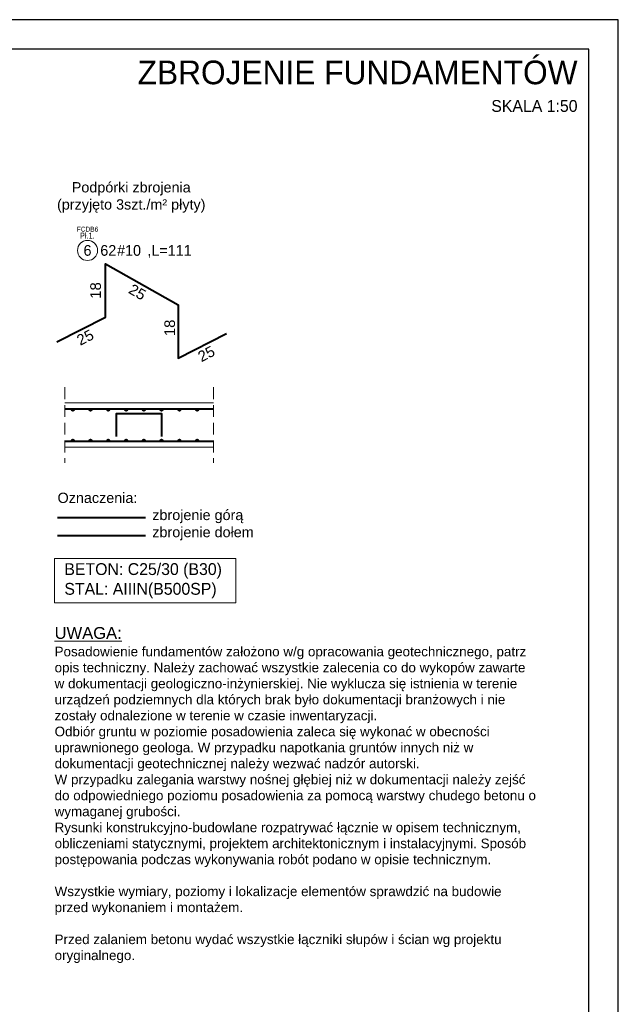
# Model space of a CAD drawing. Header units: millimetres. Extents: x 219841 to 236232, y -126388 to -112129.
# Tile 30 of 30: x 234887 to 235392, y -112960 to -112129. Entities that reach past the tile are written whole.
import ezdxf
from ezdxf.enums import TextEntityAlignment as Align
from ezdxf.lldxf.tags import DXFTag

# ---------------------------------------------------------------- set-up
doc = ezdxf.new("R2010")
doc.units = ezdxf.units.MM
doc.linetypes.add('DASHED', pattern=[0.75, 0.5, -0.25])
for name, color, linetype, lineweight in [('A-WIDOKOWA', 7, 'Continuous', 25), ('opisy', 51, 'Continuous', 13), ('pomocnicza', 191, 'Continuous', 18), ('Pret-Opis', 140, 'Continuous', 5), ('tekst', 31, 'Continuous', 9), ('WYMIARY', 77, 'Continuous', 9), ('Zbrojenie dołem', 1, 'Continuous', 40), ('Zbrojenie górą', 161, 'DASHEDX2', 40)]:
    doc.layers.add(name, color=color, linetype=linetype, lineweight=lineweight)
doc.styles.add('Arial', font='GOTHIC.TTF')
doc.styles.add('ROMANS', font='GOTHIC.TTF')
doc.styles.add('SIMPLEX', font='GOTHIC.TTF')
doc.styles.get("Standard").update_dxf_attribs({"font": 'GOTHIC.TTF'})
tags = doc.linetypes.add('DASHEDX2', pattern=[38.1, 25.4, -12.7]).pattern_tags.tags
tags[6:7] = [DXFTag(74, 4), DXFTag(75, 0), DXFTag(340, '0'), DXFTag(46, 1.0), DXFTag(50, 0.0), DXFTag(44, 0.0), DXFTag(45, 0.0)]
tags[4:5] = [DXFTag(74, 4), DXFTag(75, 0), DXFTag(340, '0'), DXFTag(46, 1.0), DXFTag(50, 0.0), DXFTag(44, 0.0), DXFTag(45, 0.0)]

# ---------------------------------------------------------------- blocks, each defined once
blk = doc.blocks.new('MF_CAD_SZCZEGOLY_OPIS_PRETA_1P_v2')
at = {"color": 7}
blk.add_circle((-6.59, 0), 6.59, dxfattribs=at)
at = {"color": 0, "style": 'ROMANS', "width": 0.8, "flags": 4}
blk.add_attdef('ILOSC_PRETOW', text='', height=7, dxfattribs=at).set_placement((8.8, 0), align=Align.MIDDLE_RIGHT)
blk.add_attdef('NUMER_PRETA', text='', height=7, dxfattribs=at).set_placement((-6.59, 0), align=Align.MIDDLE_CENTER)
blk.add_attdef('SREDNICA_PRETA', text='', height=7, dxfattribs=at).set_placement((9.31, 0), align=Align.MIDDLE_LEFT)
blk.add_attdef('DLUGOSC_PRETA', text='', height=7, dxfattribs=at).set_placement((26.9, 3.5), align=Align.TOP_LEFT)
at = {"layer": 'Defpoints', "color": 30, "style": 'ROMANS', "width": 0.8, "flags": 4}
blk.add_attdef('IDENTYFIKATOR', text='', height=3.2, dxfattribs=at).set_placement((-6.59, 13.92), align=Align.MIDDLE_CENTER)
blk.add_attdef('POZYCJA', text='', height=4, dxfattribs=at).set_placement((-6.7, 7.69), align=Align.CENTER)

msp = doc.modelspace()

# ---------------------------------------------------------------- hatches: boundary and pattern name
at = {"layer": 'Zbrojenie dołem'}
h = msp.add_hatch(color=256, dxfattribs=at)
h.dxf.hatch_style = 1
edge = h.paths.add_edge_path()
edge.add_ellipse((234931.86, -112458.09), major_axis=(0.8, 0), ratio=1, start_angle=0, end_angle=360)
h = msp.add_hatch(color=256, dxfattribs=at)
h.dxf.hatch_style = 1
edge = h.paths.add_edge_path()
edge.add_ellipse((234946.86, -112458.09), major_axis=(0.8, 0), ratio=1, start_angle=0, end_angle=360)
h = msp.add_hatch(color=256, dxfattribs=at)
h.dxf.hatch_style = 1
edge = h.paths.add_edge_path()
edge.add_ellipse((234961.86, -112458.09), major_axis=(0.8, 0), ratio=1, start_angle=0, end_angle=360)
h = msp.add_hatch(color=256, dxfattribs=at)
h.dxf.hatch_style = 1
edge = h.paths.add_edge_path()
edge.add_ellipse((234976.86, -112458.09), major_axis=(0.8, 0), ratio=1, start_angle=0, end_angle=360)
h = msp.add_hatch(color=256, dxfattribs=at)
h.dxf.hatch_style = 1
edge = h.paths.add_edge_path()
edge.add_ellipse((234991.86, -112458.09), major_axis=(0.8, 0), ratio=1, start_angle=0, end_angle=360)
h = msp.add_hatch(color=256, dxfattribs=at)
h.dxf.hatch_style = 1
edge = h.paths.add_edge_path()
edge.add_ellipse((235006.86, -112458.09), major_axis=(0.8, 0), ratio=1, start_angle=0, end_angle=360)
h = msp.add_hatch(color=256, dxfattribs=at)
h.dxf.hatch_style = 1
edge = h.paths.add_edge_path()
edge.add_ellipse((235021.86, -112458.09), major_axis=(0.8, 0), ratio=1, start_angle=0, end_angle=360)
h = msp.add_hatch(color=256, dxfattribs=at)
h.dxf.hatch_style = 1
edge = h.paths.add_edge_path()
edge.add_ellipse((235036.86, -112458.09), major_axis=(0.8, 0), ratio=1, start_angle=0, end_angle=360)
h = msp.add_hatch(color=256, dxfattribs=at)
h.dxf.hatch_style = 1
edge = h.paths.add_edge_path()
edge.add_ellipse((234931.86, -112483.99), major_axis=(0.8, 0), ratio=1, start_angle=0, end_angle=360, ccw=False)
h = msp.add_hatch(color=256, dxfattribs=at)
h.dxf.hatch_style = 1
edge = h.paths.add_edge_path()
edge.add_ellipse((234946.86, -112483.99), major_axis=(0.8, 0), ratio=1, start_angle=0, end_angle=360, ccw=False)
h = msp.add_hatch(color=256, dxfattribs=at)
h.dxf.hatch_style = 1
edge = h.paths.add_edge_path()
edge.add_ellipse((234961.86, -112483.99), major_axis=(0.8, 0), ratio=1, start_angle=0, end_angle=360, ccw=False)
h = msp.add_hatch(color=256, dxfattribs=at)
h.dxf.hatch_style = 1
edge = h.paths.add_edge_path()
edge.add_ellipse((234976.86, -112483.99), major_axis=(0.8, 0), ratio=1, start_angle=0, end_angle=360, ccw=False)
h = msp.add_hatch(color=256, dxfattribs=at)
h.dxf.hatch_style = 1
edge = h.paths.add_edge_path()
edge.add_ellipse((234991.86, -112483.99), major_axis=(0.8, 0), ratio=1, start_angle=0, end_angle=360, ccw=False)
h = msp.add_hatch(color=256, dxfattribs=at)
h.dxf.hatch_style = 1
edge = h.paths.add_edge_path()
edge.add_ellipse((235006.86, -112483.99), major_axis=(0.8, 0), ratio=1, start_angle=0, end_angle=360, ccw=False)
h = msp.add_hatch(color=256, dxfattribs=at)
h.dxf.hatch_style = 1
edge = h.paths.add_edge_path()
edge.add_ellipse((235021.86, -112483.99), major_axis=(0.8, 0), ratio=1, start_angle=0, end_angle=360, ccw=False)
h = msp.add_hatch(color=256, dxfattribs=at)
h.dxf.hatch_style = 1
edge = h.paths.add_edge_path()
edge.add_ellipse((235036.86, -112483.99), major_axis=(0.8, 0), ratio=1, start_angle=0, end_angle=360, ccw=False)

# ---------------------------------------------------------------- linework, layer by layer
at = {"layer": 'A-WIDOKOWA'}
msp.add_lwpolyline([(233317.48, -113588.6), (235367.48, -113588.6), (235367.48, -112153.6), (233317.48, -112153.6)], close=True, dxfattribs=at)
at = {"layer": 'Defpoints'}
msp.add_lwpolyline([(233292.48, -113613.6), (235392.48, -113613.6), (235392.48, -112128.6), (233292.48, -112128.6)], close=True, dxfattribs=at)
at = {"layer": 'opisy'}
for p, q in [((234925.13, -112452.29), (235050.71, -112452.29)), ((234925.13, -112489.79), (235050.71, -112489.79))]:
    msp.add_line(p, q, dxfattribs=at)
at = {"layer": 'pomocnicza', "color": 1, "linetype": 'DASHED', "ltscale": 20}
for p, q in [((234925.13, -112439.13), (234925.13, -112502.95)), ((235050.71, -112439.13), (235050.71, -112502.95))]:
    msp.add_line(p, q, dxfattribs=at)
at = {"layer": 'tekst', "ltscale": 70}
msp.add_lwpolyline([(234916.52, -112621.28), (235069.67, -112621.28), (235069.67, -112583.83), (234916.52, -112583.83)], close=True, dxfattribs=at)
at = {"layer": 'Zbrojenie dołem'}
for p, q in [((234925.13, -112457.29), (235050.71, -112457.29)), ((234925.13, -112484.79), (235050.71, -112484.79)), ((234919, -112564.27, 11.7), (234993.18, -112564.27, 11.7))]:
    msp.add_line(p, q, dxfattribs=at)
for points in [[(234918.45, -112400.72), (234959.49, -112379.91), (234959.49, -112334.83), (235020.75, -112369.51), (235020.75, -112414.59), (235061.79, -112393.79)], [(234968.68, -112480.75), (234968.68, -112461.25), (235006.83, -112461.25), (235006.83, -112480.75)]]:
    msp.add_lwpolyline(points, dxfattribs=at)
for centre in [(234931.86, -112458.09), (234946.86, -112458.09), (234961.86, -112458.09), (234976.86, -112458.09), (234991.86, -112458.09), (235006.86, -112458.09), (235021.86, -112458.09), (235036.86, -112458.09), (234931.86, -112483.99), (234946.86, -112483.99), (234961.86, -112483.99), (234976.86, -112483.99), (234991.86, -112483.99), (235006.86, -112483.99), (235021.86, -112483.99), (235036.86, -112483.99)]:
    msp.add_circle(centre, 0.8, dxfattribs=at)
at = {"layer": 'Zbrojenie górą'}
msp.add_line((234919, -112549.2, 11.7), (234993.18, -112549.2, 11.7), dxfattribs=at)

# ---------------------------------------------------------------- block references
at = {"layer": 'Pret-Opis', "color": 140}
ref = msp.add_blockref('MF_CAD_SZCZEGOLY_OPIS_PRETA_1P_v2', (234952.83, -112323.51), dxfattribs=dict(at, xscale=1.289999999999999, yscale=1.289999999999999, zscale=1.289999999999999))
ref.add_attrib('NUMER_PRETA', '6', dxfattribs={"layer": '0', "color": 0, "height": 9.03, "style": 'Arial'}).set_placement((234944.33, -112323.51), align=Align.MIDDLE_CENTER)
ref.add_attrib('SREDNICA_PRETA', '#10', dxfattribs={"layer": '0', "color": 0, "height": 9.03, "style": 'Arial'}).set_placement((234969.31, -112323.51), align=Align.MIDDLE_LEFT)
ref.add_attrib('ILOSC_PRETOW', '62', dxfattribs={"layer": '0', "color": 0, "height": 9.03, "style": 'Arial'}).set_placement((234968.55, -112323.51), align=Align.MIDDLE_RIGHT)
ref.add_attrib('DLUGOSC_PRETA', ',L=111', dxfattribs={"layer": '0', "color": 0, "height": 9.03, "style": 'Arial'}).set_placement((234994.92, -112318.99), align=Align.TOP_LEFT)
ref.add_attrib('POZYCJA', 'Pł.1.', dxfattribs={"layer": 'Defpoints', "color": 30, "height": 5.16, "style": 'ROMANS', "width": 0.8}).set_placement((234944.19, -112313.59), align=Align.CENTER)
ref.add_attrib('IDENTYFIKATOR', 'FCDB6', dxfattribs={"layer": 'Defpoints', "color": 30, "height": 4.128, "style": 'ROMANS', "width": 0.8}).set_placement((234944.33, -112305.55), align=Align.MIDDLE_CENTER)

# ---------------------------------------------------------------- texts
at = {"layer": 'tekst', "ltscale": 70, "char_height": 10, "attachment_point": 5, "style": 'SIMPLEX'}
for s, insert, width in [('\\pxqc;{\\fArial|b0|i0|c238|p0;\\H0.868056x;Podpórki zbrojenia\\P(przyjęto 3szt./m² płyty)}', (234981.23, -112278.73, 8.78), 433.2286), ('\\pxql;{\\fArial|b0|i0|c238|p0;\\H0.868056x;Oznaczenia:\\P^I^Izbrojenie górą\\P^I^Izbrojenie dołem\\P\\H1.152x;^I}', (235135.62, -112556.18, 8.78), 433.2286), ('\\pxql;BETON: C25/30 (B30)\\PSTAL: AIIIN(B500SP)', (235026.32, -112602.56), 203.125), ('\\pxql;{\\fArial|b0|i0|c238|p34;\\LUWAGA:\\P\\H0.81019x;\\lPosadowienie fundamentów założono w/g opracowania geotechnicznego, patrz opis techniczny. Należy zachować wszystkie zalecenia co do wykopów zawarte w dokumentacji geologiczno-inżynierskiej. Nie wyklucza się istnienia w terenie urządzeń podziemnych dla których brak było dokumentacji branżowych i nie zostały odnalezione w terenie w czasie inwentaryzacji.\\POdbiór gruntu w poziomie posadowienia zaleca się wykonać w obecności uprawnionego geologa. W przypadku napotkania gruntów innych niż w dokumentacji geotechnicznej należy wezwać nadzór autorski.\\PW przypadku zalegania warstwy nośnej głębiej niż w dokumentacji należy zejść do odpowiedniego poziomu posadowienia za pomocą warstwy chudego betonu o wymaganej grubości.\\PRysunki konstrukcyjno-budowlane rozpatrywać łącznie w opisem technicznym, obliczeniami statycznymi, projektem architektonicznym i instalacyjnymi. Sposób postępowania podczas wykonywania robót podano w opisie technicznym.\\P\\PWszystkie wymiary, poziomy i lokalizacje elementów sprawdzić na budowie przed wykonaniem i montażem.\\P\\PPrzed zalaniem betonu wydać wszystkie łączniki słupów i ścian wg projektu oryginalnego.\\P\\H1.2343x;^I}', (235119.65, -112791.27), 406.25)]:
    msp.add_mtext(s, dxfattribs=dict(at, insert=insert, width=width))
at = {"layer": 'tekst', "ltscale": 70, "char_height": 9, "width": 103.6247, "attachment_point": 5, "rotation": 90, "line_spacing_factor": 1.2, "style": 'SIMPLEX'}
for insert in [(234951.19, -112357.37), (235013.76, -112388.94)]:
    msp.add_mtext('{\\fArial|b0|i0|c238|p34;18}', dxfattribs=dict(at, insert=insert))
at = {"layer": 'tekst', "ltscale": 70, "char_height": 9, "width": 103.6247, "attachment_point": 5, "style": 'SIMPLEX'}
for insert, rotation in [((234990.12, -112352.17), 330.4885), ((234938.97, -112390.32), 26.88693), ((235041.27, -112404.19), 26.88693)]:
    msp.add_mtext('{\\fArial|b0|i0|c238|p34;\\P25}', dxfattribs=dict(at, insert=insert, rotation=rotation))
at = {"layer": 'WYMIARY', "insert": (235358.07, -112163.13), "char_height": 20, "width": 389.8333, "attachment_point": 3}
msp.add_mtext('ZBROJENIE FUNDAMENTÓW\\P{\\H0.5x;SKALA 1:50}', dxfattribs=at)

doc.saveas('drawing.dxf')
